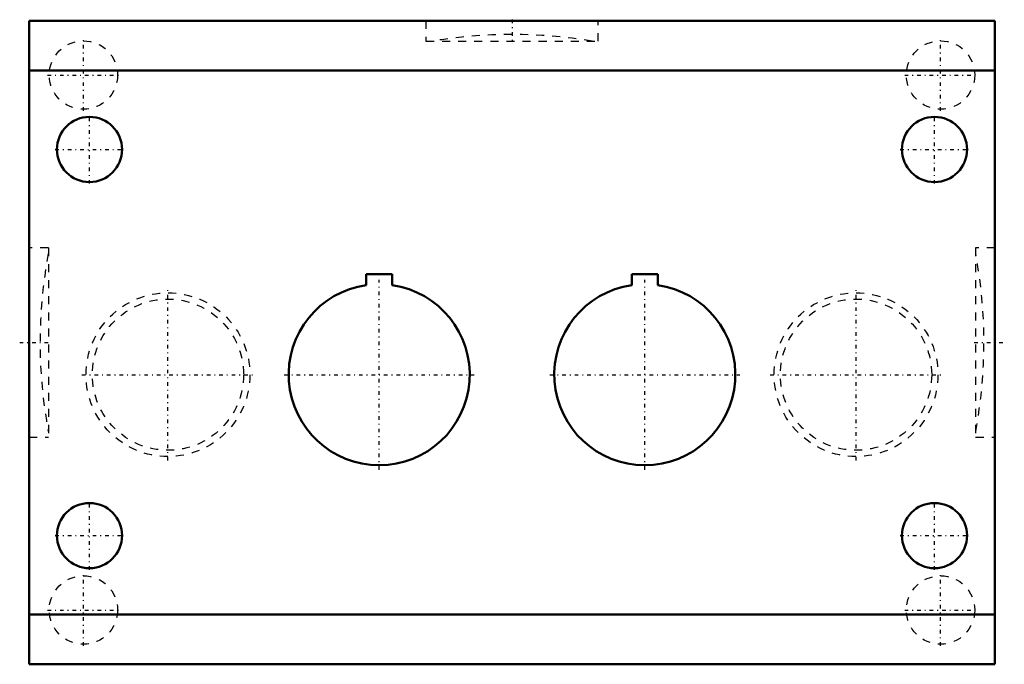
# Model space of a CAD drawing. Header units: millimetres. Extents: x -61 to 61, y -40 to 40.
import ezdxf

# ---------------------------------------------------------------- set-up
doc = ezdxf.new("R2010")
doc.units = ezdxf.units.MM
doc.linetypes.add('Center', pattern=[1.5, 0.45, -0.5, 0.05, -0.5])
doc.linetypes.add('Dashed', pattern=[2, 1, -1])
for name, color, linetype, lineweight in [('AM_0', 7, 'Continuous', 30), ('AM_3', 7, 'Dashed', 5), ('AM_7', 7, 'Center', 5)]:
    doc.layers.add(name, color=color, linetype=linetype, lineweight=lineweight)

msp = doc.modelspace()

# ---------------------------------------------------------------- linework, layer by layer
at = {"layer": 'AM_0', "color": 7, "linetype": 'Continuous', "lineweight": 50}
for p, q in [((60, 40), (-60, 40)), ((-60, 40), (-60, -40)), ((60, 40), (60, -40)), ((60, 33.81), (-60, 33.81)), ((-18.1, 7.14), (-18.1, 8.5)), ((-18.1, 8.5), (-14.9, 8.5)), ((-14.9, 8.5), (-14.9, 7.14)), ((14.9, 7.14), (14.9, 8.5)), ((14.9, 8.5), (18.1, 8.5)), ((18.1, 8.5), (18.1, 7.14)), ((60, -33.81), (-60, -33.81)), ((60, -40), (-60, -40))]:
    msp.add_line(p, q, dxfattribs=at)
for centre in [(-52.5, 24), (52.5, 24), (-52.5, -24), (52.5, -24)]:
    msp.add_circle(centre, 4.05, dxfattribs=at)
for centre in [(-16.5, -4), (16.5, -4)]:
    msp.add_arc(centre, 11.25, 98.1765, 81.8235, dxfattribs=at)
at = {"layer": 'AM_3', "color": 6, "linetype": 'Dashed', "lineweight": 25}
for p, q in [((-10.69, 40), (-10.69, 37.44)), ((10.69, 37.44), (10.69, 40)), ((-10.69, 37.44), (10.69, 37.44)), ((-57.61, 11.75), (-60, 11.75)), ((-57.61, 11.75), (-57.61, -11.75)), ((60, 11.75), (57.61, 11.75)), ((57.61, 11.75), (57.61, -11.75)), ((-60, -11.75), (-57.61, -11.75)), ((57.61, -11.75), (60, -11.75))]:
    msp.add_line(p, q, dxfattribs=at)
for centre, radius in [((-53.25, 33.25), 4.25), ((53.25, 33.25), 4.25), ((-42.75, -4), 10.18), ((42.75, -4), 10.18), ((-42.75, -4), 9.4), ((42.75, -4), 9.4), ((-53.25, -33.25), 4.25), ((53.25, -33.25), 4.25)]:
    msp.add_circle(centre, radius, dxfattribs=at)
for centre, start, end in [((0, -21.72), 80.4496, 99.5504), ((1.36, 0), 169.3874, 190.6126), ((-1.36, 0), 349.3874, 10.6126)]:
    msp.add_arc(centre, 60, start, end, dxfattribs=at)
at = {"layer": 'AM_7', "color": 4, "linetype": 'Center', "lineweight": 25}
for p, q in [((0, 40.13), (0, 37.32)), ((-53.25, 28.79), (-53.25, 37.71)), ((53.25, 28.79), (53.25, 37.71)), ((-57.71, 33.25), (-48.79, 33.25)), ((48.79, 33.25), (57.71, 33.25)), ((-52.5, 19.75), (-52.5, 28.25)), ((52.5, 19.75), (52.5, 28.25)), ((-56.75, 24), (-48.25, 24)), ((48.25, 24), (56.75, 24)), ((-16.5, -15.81), (-16.5, 7.81)), ((16.5, -15.81), (16.5, 7.81)), ((-42.75, -14.68), (-42.75, 6.68)), ((42.75, -14.68), (42.75, 6.68)), ((-61.17, 0), (-57.44, 0)), ((57.44, 0), (61.17, 0)), ((-53.43, -4), (-32.07, -4)), ((-28.31, -4), (-4.69, -4)), ((4.69, -4), (28.31, -4)), ((32.07, -4), (53.43, -4)), ((-52.5, -28.25), (-52.5, -19.75)), ((52.5, -28.25), (52.5, -19.75)), ((-56.75, -24), (-48.25, -24)), ((48.25, -24), (56.75, -24)), ((-53.25, -37.71), (-53.25, -28.79)), ((53.25, -37.71), (53.25, -28.79)), ((-57.71, -33.25), (-48.79, -33.25)), ((48.79, -33.25), (57.71, -33.25))]:
    msp.add_line(p, q, dxfattribs=at)

doc.saveas('drawing.dxf')
